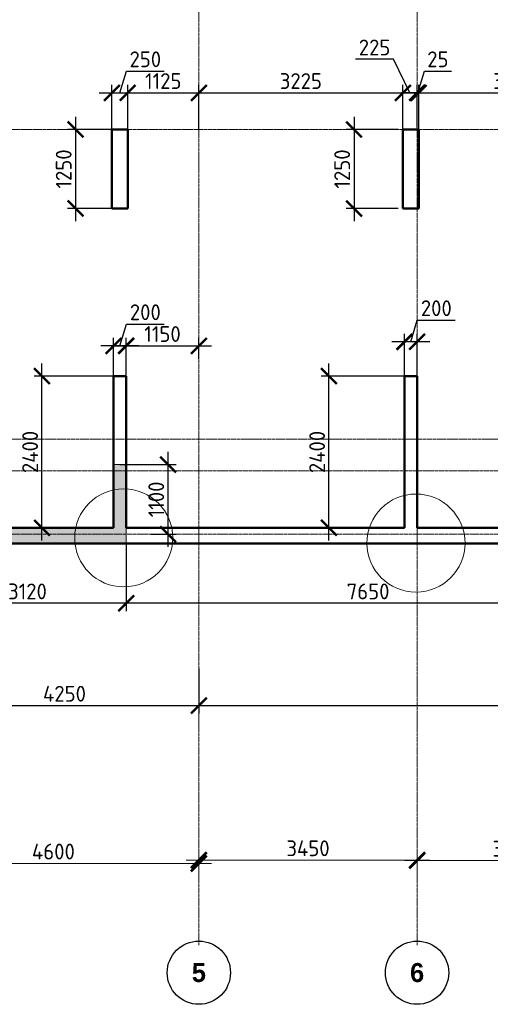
# Model space of a CAD drawing. Header units: millimetres. Extents: x 376598 to 1249954, y -318491 to -22134.
# Tile 27 of 256: x 461669 to 469109, y -145543 to -129974. Entities that reach past the tile are written whole.
import ezdxf

# ---------------------------------------------------------------- set-up
doc = ezdxf.new("R2010")
doc.units = ezdxf.units.MM
doc.linetypes.add('______5', pattern=[1100, 800, -100, 100, -100])
doc.linetypes.add('осевая', pattern=[50.8, 31.75, -6.35, 6.35, -6.35])
for name, color, linetype, lineweight in [('Конструкции 0.5', 5, 'Continuous', 50), ('Надписи', 200, 'Continuous', 18), ('Оси', 40, '______5', 18), ('РАЗМЕРЫ', 1, 'Continuous', 9)]:
    doc.layers.add(name, color=color, linetype=linetype, lineweight=lineweight)
doc.styles.add('Century Gothic', font='GOTHIC.TTF')
doc.styles.add('GOST-2.304_Type-B', font='GOST_Common.ttf')
doc.dimstyles.new('СПДС', dxfattribs={"dimscale": 100, "dimtxt": 2.5, "dimasz": 2.5, "dimexe": 1.25, "dimexo": 0, "dimtad": 1, "dimdec": 0, "dimtxsty": 'GOST-2.304_Type-B', "dimblk": 'ARCHTICK', "dimcen": 2.5, "dimdle": 2, "dimadec": 0, "dimazin": 2, "dimtfac": 0.75, "dimtdec": 0, "dimtmove": 1, "dimatfit": 3, "dimfxl": 1, "dimtolj": 1, "dimarcsym": 1})

# ---------------------------------------------------------------- blocks, each defined once
blk = doc.blocks.new('NSY101')
at = {"color": 0, "linetype": 'ByBlock', "lineweight": -2}
blk.add_circle((0, 0), 50, dxfattribs=at)
blk = doc.blocks.new('_ArchTick')
at = {"color": 0, "linetype": 'ByBlock', "const_width": 0.15}
blk.add_lwpolyline([(-0.5, -0.5), (0.5, 0.5)], dxfattribs=at)
blk = doc.blocks.new('*D1383')
at = {"layer": 'DEFPOINTS', "color": 0, "lineweight": 0, "transparency": 16777216}
for p in [(483205, -133602), (487805, -133602), (487805, -133678)]:
    blk.add_point(p, dxfattribs=at)
at = {"layer": 'РАЗМЕРЫ', "color": 0, "lineweight": -2, "transparency": 16777216}
for p, q in [((487805, -133678), (487805, -133477)), ((483005, -133602), (488005, -133602)), ((483205, -133602), (483205, -133727))]:
    blk.add_line(p, q, dxfattribs=at)
at = {"layer": 'РАЗМЕРЫ', "color": 0, "lineweight": -2, "transparency": 16777216, "xscale": 250, "yscale": 250, "zscale": 250, "rotation": 180}
blk.add_blockref('_ArchTick', (483205, -133602), dxfattribs=at)
at = {"layer": 'РАЗМЕРЫ', "color": 0, "lineweight": -2, "transparency": 16777216, "xscale": 250, "yscale": 250, "zscale": 250}
blk.add_blockref('_ArchTick', (487805, -133602), dxfattribs=at)
at = {"layer": 'РАЗМЕРЫ', "color": 0, "transparency": 16777216, "insert": (485505, -133414), "char_height": 250, "attachment_point": 5, "style": 'GOST-2.304_Type-B'}
blk.add_mtext('\\A1;4600', dxfattribs=at)
blk = doc.blocks.new('*D1384')
at = {"layer": 'DEFPOINTS', "color": 0, "lineweight": 0, "transparency": 16777216}
for p in [(491255, -133549), (487805, -133678), (491255, -133859)]:
    blk.add_point(p, dxfattribs=at)
at = {"layer": 'РАЗМЕРЫ', "color": 0, "lineweight": -2, "transparency": 16777216}
for p, q in [((487805, -133678), (487805, -133424)), ((491255, -133859), (491255, -133424)), ((487605, -133549), (491455, -133549))]:
    blk.add_line(p, q, dxfattribs=at)
at = {"layer": 'РАЗМЕРЫ', "color": 0, "lineweight": -2, "transparency": 16777216, "xscale": 250, "yscale": 250, "zscale": 250, "rotation": 180}
blk.add_blockref('_ArchTick', (487805, -133549), dxfattribs=at)
at = {"layer": 'РАЗМЕРЫ', "color": 0, "lineweight": -2, "transparency": 16777216, "xscale": 250, "yscale": 250, "zscale": 250}
blk.add_blockref('_ArchTick', (491255, -133549), dxfattribs=at)
at = {"layer": 'РАЗМЕРЫ', "color": 0, "transparency": 16777216, "insert": (489530, -133362), "char_height": 250, "attachment_point": 5, "style": 'GOST-2.304_Type-B'}
blk.add_mtext('\\A1;3450', dxfattribs=at)
blk = doc.blocks.new('*D1385')
at = {"layer": 'DEFPOINTS', "color": 0, "lineweight": 0, "transparency": 16777216}
for p in [(494305, -133557), (491255, -133859), (494305, -133774)]:
    blk.add_point(p, dxfattribs=at)
at = {"layer": 'РАЗМЕРЫ', "color": 0, "lineweight": -2, "transparency": 16777216}
for p, q in [((491055, -133557), (494505, -133557)), ((491255, -133859), (491255, -133432)), ((494305, -133774), (494305, -133432))]:
    blk.add_line(p, q, dxfattribs=at)
at = {"layer": 'РАЗМЕРЫ', "color": 0, "lineweight": -2, "transparency": 16777216, "xscale": 250, "yscale": 250, "zscale": 250, "rotation": 180}
blk.add_blockref('_ArchTick', (491255, -133557), dxfattribs=at)
at = {"layer": 'РАЗМЕРЫ', "color": 0, "lineweight": -2, "transparency": 16777216, "xscale": 250, "yscale": 250, "zscale": 250}
blk.add_blockref('_ArchTick', (494305, -133557), dxfattribs=at)
at = {"layer": 'РАЗМЕРЫ', "color": 0, "transparency": 16777216, "insert": (492780, -133369), "char_height": 250, "attachment_point": 5, "style": 'GOST-2.304_Type-B'}
blk.add_mtext('\\A1;3050', dxfattribs=at)
blk = doc.blocks.new('*D189')
at = {"layer": 'DEFPOINTS', "color": 0, "lineweight": 0, "transparency": 16777216}
for p in [(463252, -131709), (462552, -132959), (463252, -132959)]:
    blk.add_point(p, dxfattribs=at)
at = {"layer": 'РАЗМЕРЫ', "color": 0, "lineweight": -2, "transparency": 16777216}
for p, q in [((462552, -131509), (462552, -133159)), ((463252, -131709), (462427, -131709)), ((463252, -132959), (462427, -132959))]:
    blk.add_line(p, q, dxfattribs=at)
at = {"layer": 'РАЗМЕРЫ', "color": 0, "lineweight": -2, "transparency": 16777216, "xscale": 250, "yscale": 250, "zscale": 250}
for p, rotation in [((462552, -131709), 90), ((462552, -132959), 270)]:
    blk.add_blockref('_ArchTick', p, dxfattribs=dict(at, rotation=rotation))
at = {"layer": 'РАЗМЕРЫ', "color": 0, "lineweight": 0, "transparency": 16777216, "insert": (462365, -132334), "char_height": 250, "attachment_point": 5, "rotation": 90, "style": 'GOST-2.304_Type-B'}
blk.add_mtext('\\A1;1250', dxfattribs=at)
blk = doc.blocks.new('*D190')
at = {"layer": 'DEFPOINTS', "color": 0, "lineweight": 0, "transparency": 16777216}
for p in [(463377, -131131), (463127, -132015), (463377, -132015)]:
    blk.add_point(p, dxfattribs=at)
at = {"layer": 'РАЗМЕРЫ', "color": 0, "lineweight": -2, "transparency": 16777216}
for p, q in [((463252, -131131), (463355, -130788)), ((463355, -130788), (463955, -130788)), ((463127, -132015), (463127, -131006)), ((463377, -132015), (463377, -131006)), ((462927, -131131), (463577, -131131))]:
    blk.add_line(p, q, dxfattribs=at)
at = {"layer": 'РАЗМЕРЫ', "color": 0, "lineweight": -2, "transparency": 16777216, "xscale": 250, "yscale": 250, "zscale": 250, "rotation": 180}
blk.add_blockref('_ArchTick', (463127, -131131), dxfattribs=at)
at = {"layer": 'РАЗМЕРЫ', "color": 0, "lineweight": -2, "transparency": 16777216, "xscale": 250, "yscale": 250, "zscale": 250}
blk.add_blockref('_ArchTick', (463377, -131131), dxfattribs=at)
at = {"layer": 'РАЗМЕРЫ', "color": 0, "lineweight": 0, "transparency": 16777216, "insert": (463655, -130600), "char_height": 250, "attachment_point": 5, "style": 'GOST-2.304_Type-B'}
blk.add_mtext('\\A1;250', dxfattribs=at)
blk = doc.blocks.new('*D191')
at = {"layer": 'DEFPOINTS', "color": 0, "lineweight": 0, "transparency": 16777216}
for p in [(464502, -131131), (463377, -131709), (464502, -131709)]:
    blk.add_point(p, dxfattribs=at)
at = {"layer": 'РАЗМЕРЫ', "color": 0, "lineweight": -2, "transparency": 16777216}
for p, q in [((463377, -131709), (463377, -131006)), ((464502, -131709), (464502, -131006)), ((463177, -131131), (464702, -131131))]:
    blk.add_line(p, q, dxfattribs=at)
at = {"layer": 'РАЗМЕРЫ', "color": 0, "lineweight": -2, "transparency": 16777216, "xscale": 250, "yscale": 250, "zscale": 250, "rotation": 180}
blk.add_blockref('_ArchTick', (463377, -131131), dxfattribs=at)
at = {"layer": 'РАЗМЕРЫ', "color": 0, "lineweight": -2, "transparency": 16777216, "xscale": 250, "yscale": 250, "zscale": 250}
blk.add_blockref('_ArchTick', (464502, -131131), dxfattribs=at)
at = {"layer": 'РАЗМЕРЫ', "color": 0, "lineweight": 0, "transparency": 16777216, "insert": (463939, -130944), "char_height": 250, "attachment_point": 5, "style": 'GOST-2.304_Type-B'}
blk.add_mtext('\\A1;1125', dxfattribs=at)
blk = doc.blocks.new('*D192')
at = {"layer": 'DEFPOINTS', "color": 0, "lineweight": 0, "transparency": 16777216}
for p in [(467727, -131131), (464502, -131709), (467727, -131709)]:
    blk.add_point(p, dxfattribs=at)
at = {"layer": 'РАЗМЕРЫ', "color": 0, "lineweight": -2, "transparency": 16777216}
for p, q in [((464502, -131709), (464502, -131006)), ((467727, -131709), (467727, -131006)), ((464302, -131131), (467927, -131131))]:
    blk.add_line(p, q, dxfattribs=at)
at = {"layer": 'РАЗМЕРЫ', "color": 0, "lineweight": -2, "transparency": 16777216, "xscale": 250, "yscale": 250, "zscale": 250, "rotation": 180}
blk.add_blockref('_ArchTick', (464502, -131131), dxfattribs=at)
at = {"layer": 'РАЗМЕРЫ', "color": 0, "lineweight": -2, "transparency": 16777216, "xscale": 250, "yscale": 250, "zscale": 250}
blk.add_blockref('_ArchTick', (467727, -131131), dxfattribs=at)
at = {"layer": 'РАЗМЕРЫ', "color": 0, "lineweight": 0, "transparency": 16777216, "insert": (466114, -130944), "char_height": 250, "attachment_point": 5, "style": 'GOST-2.304_Type-B'}
blk.add_mtext('\\A1;3225', dxfattribs=at)
blk = doc.blocks.new('*D193')
at = {"layer": 'DEFPOINTS', "color": 0, "lineweight": 0, "transparency": 16777216}
for p in [(467952, -131131), (467727, -131709), (467952, -131676)]:
    blk.add_point(p, dxfattribs=at)
at = {"layer": 'РАЗМЕРЫ', "color": 0, "lineweight": -2, "transparency": 16777216}
for p, q in [((467579, -130600), (466979, -130600)), ((467839, -131131), (467579, -130600)), ((467727, -131709), (467727, -131006)), ((467952, -131676), (467952, -131006)), ((467527, -131131), (468152, -131131))]:
    blk.add_line(p, q, dxfattribs=at)
at = {"layer": 'РАЗМЕРЫ', "color": 0, "lineweight": -2, "transparency": 16777216, "xscale": 250, "yscale": 250, "zscale": 250, "rotation": 180}
blk.add_blockref('_ArchTick', (467727, -131131), dxfattribs=at)
at = {"layer": 'РАЗМЕРЫ', "color": 0, "lineweight": -2, "transparency": 16777216, "xscale": 250, "yscale": 250, "zscale": 250}
blk.add_blockref('_ArchTick', (467952, -131131), dxfattribs=at)
at = {"layer": 'РАЗМЕРЫ', "color": 0, "lineweight": 0, "transparency": 16777216, "insert": (467279, -130413), "char_height": 250, "attachment_point": 5, "style": 'GOST-2.304_Type-B'}
blk.add_mtext('\\A1;225', dxfattribs=at)
blk = doc.blocks.new('*D194')
at = {"layer": 'DEFPOINTS', "color": 0, "lineweight": 0, "transparency": 16777216}
for p in [(467977, -131131), (467952, -131676), (467977, -131709)]:
    blk.add_point(p, dxfattribs=at)
at = {"layer": 'РАЗМЕРЫ', "color": 0, "lineweight": -2, "transparency": 16777216}
for p, q in [((467964, -131131), (468068, -130788)), ((468068, -130788), (468493, -130788)), ((467952, -131676), (467952, -131006)), ((467977, -131709), (467977, -131006)), ((467952, -131131), (467702, -131131)), ((467952, -131131), (467977, -131131)), ((467952, -131131), (467977, -131131)), ((467977, -131131), (468227, -131131))]:
    blk.add_line(p, q, dxfattribs=at)
at = {"layer": 'РАЗМЕРЫ', "color": 0, "lineweight": -2, "transparency": 16777216, "xscale": 250, "yscale": 250, "zscale": 250}
blk.add_blockref('_ArchTick', (467952, -131131), dxfattribs=at)
at = {"layer": 'РАЗМЕРЫ', "color": 0, "lineweight": -2, "transparency": 16777216, "xscale": 250, "yscale": 250, "zscale": 250, "rotation": 180}
blk.add_blockref('_ArchTick', (467977, -131131), dxfattribs=at)
at = {"layer": 'РАЗМЕРЫ', "color": 0, "lineweight": 0, "transparency": 16777216, "insert": (468280, -130600), "char_height": 250, "attachment_point": 5, "style": 'GOST-2.304_Type-B'}
blk.add_mtext('\\A1;25', dxfattribs=at)
blk = doc.blocks.new('*D195')
at = {"layer": 'DEFPOINTS', "color": 0, "lineweight": 0, "transparency": 16777216}
for p in [(471002, -131131), (467977, -131709), (471002, -131709)]:
    blk.add_point(p, dxfattribs=at)
at = {"layer": 'РАЗМЕРЫ', "color": 0, "lineweight": -2, "transparency": 16777216}
for p, q in [((467977, -131709), (467977, -131006)), ((471002, -131709), (471002, -131006)), ((467777, -131131), (471202, -131131))]:
    blk.add_line(p, q, dxfattribs=at)
at = {"layer": 'РАЗМЕРЫ', "color": 0, "lineweight": -2, "transparency": 16777216, "xscale": 250, "yscale": 250, "zscale": 250, "rotation": 180}
blk.add_blockref('_ArchTick', (467977, -131131), dxfattribs=at)
at = {"layer": 'РАЗМЕРЫ', "color": 0, "lineweight": -2, "transparency": 16777216, "xscale": 250, "yscale": 250, "zscale": 250}
blk.add_blockref('_ArchTick', (471002, -131131), dxfattribs=at)
at = {"layer": 'РАЗМЕРЫ', "color": 0, "lineweight": 0, "transparency": 16777216, "insert": (469489, -130944), "char_height": 250, "attachment_point": 5, "style": 'GOST-2.304_Type-B'}
blk.add_mtext('\\A1;3025', dxfattribs=at)
blk = doc.blocks.new('*D212')
at = {"layer": 'DEFPOINTS', "color": 0, "lineweight": 0, "transparency": 16777216}
for p in [(467654, -131709), (466955, -132959), (467654, -132959)]:
    blk.add_point(p, dxfattribs=at)
at = {"layer": 'РАЗМЕРЫ', "color": 0, "lineweight": -2, "transparency": 16777216}
for p, q in [((466955, -131509), (466955, -133159)), ((467654, -131709), (466830, -131709)), ((467654, -132959), (466830, -132959))]:
    blk.add_line(p, q, dxfattribs=at)
at = {"layer": 'РАЗМЕРЫ', "color": 0, "lineweight": -2, "transparency": 16777216, "xscale": 250, "yscale": 250, "zscale": 250}
for p, rotation in [((466955, -131709), 90), ((466955, -132959), 270)]:
    blk.add_blockref('_ArchTick', p, dxfattribs=dict(at, rotation=rotation))
at = {"layer": 'РАЗМЕРЫ', "color": 0, "lineweight": 0, "transparency": 16777216, "insert": (466767, -132334), "char_height": 250, "attachment_point": 5, "rotation": 90, "style": 'GOST-2.304_Type-B'}
blk.add_mtext('\\A1;1250', dxfattribs=at)
blk = doc.blocks.new('*D323')
at = {"layer": 'DEFPOINTS', "color": 0, "lineweight": 0, "transparency": 16777216}
for p in [(466558, -135609), (467832, -135609), (467180, -138009)]:
    blk.add_point(p, dxfattribs=at)
at = {"layer": 'РАЗМЕРЫ', "color": 0, "lineweight": -2, "transparency": 16777216}
for p, q in [((466558, -138209), (466558, -135409)), ((467832, -135609), (466433, -135609)), ((467180, -138009), (466433, -138009))]:
    blk.add_line(p, q, dxfattribs=at)
at = {"layer": 'РАЗМЕРЫ', "color": 0, "lineweight": -2, "transparency": 16777216, "xscale": 250, "yscale": 250, "zscale": 250}
for p, rotation in [((466558, -135609), 90), ((466558, -138009), 270)]:
    blk.add_blockref('_ArchTick', p, dxfattribs=dict(at, rotation=rotation))
at = {"layer": 'РАЗМЕРЫ', "color": 0, "lineweight": 0, "transparency": 16777216, "insert": (466371, -136809), "char_height": 250, "attachment_point": 5, "rotation": 90, "style": 'GOST-2.304_Type-B'}
blk.add_mtext('\\A1;2400', dxfattribs=at)
blk = doc.blocks.new('*D324')
at = {"layer": 'DEFPOINTS', "color": 0, "lineweight": 0, "transparency": 16777216}
for p in [(462021, -135609), (463252, -135609), (462777, -138009)]:
    blk.add_point(p, dxfattribs=at)
at = {"layer": 'РАЗМЕРЫ', "color": 0, "lineweight": -2, "transparency": 16777216}
for p, q in [((462021, -138209), (462021, -135409)), ((463252, -135609), (461896, -135609)), ((462777, -138009), (461896, -138009))]:
    blk.add_line(p, q, dxfattribs=at)
at = {"layer": 'РАЗМЕРЫ', "color": 0, "lineweight": -2, "transparency": 16777216, "xscale": 250, "yscale": 250, "zscale": 250}
for p, rotation in [((462021, -135609), 90), ((462021, -138009), 270)]:
    blk.add_blockref('_ArchTick', p, dxfattribs=dict(at, rotation=rotation))
at = {"layer": 'РАЗМЕРЫ', "color": 0, "lineweight": 0, "transparency": 16777216, "insert": (461834, -136809), "char_height": 250, "attachment_point": 5, "rotation": 90, "style": 'GOST-2.304_Type-B'}
blk.add_mtext('\\A1;2400', dxfattribs=at)
blk = doc.blocks.new('*D334')
at = {"layer": 'DEFPOINTS', "color": 0, "lineweight": 0, "transparency": 16777216}
for p in [(460252, -139989), (464502, -140235), (464502, -140819)]:
    blk.add_point(p, dxfattribs=at)
at = {"layer": 'РАЗМЕРЫ', "color": 0, "lineweight": -2, "transparency": 16777216}
for p, q in [((460252, -139989), (460252, -140944)), ((464502, -140235), (464502, -140944)), ((460052, -140819), (464702, -140819))]:
    blk.add_line(p, q, dxfattribs=at)
at = {"layer": 'РАЗМЕРЫ', "color": 0, "lineweight": -2, "transparency": 16777216, "xscale": 250, "yscale": 250, "zscale": 250, "rotation": 180}
blk.add_blockref('_ArchTick', (460252, -140819), dxfattribs=at)
at = {"layer": 'РАЗМЕРЫ', "color": 0, "lineweight": -2, "transparency": 16777216, "xscale": 250, "yscale": 250, "zscale": 250}
blk.add_blockref('_ArchTick', (464502, -140819), dxfattribs=at)
at = {"layer": 'РАЗМЕРЫ', "color": 0, "lineweight": 0, "transparency": 16777216, "insert": (462377, -140632), "char_height": 250, "attachment_point": 5, "style": 'GOST-2.304_Type-B'}
blk.add_mtext('\\A1;4250', dxfattribs=at)
blk = doc.blocks.new('*D335')
at = {"layer": 'DEFPOINTS', "color": 0, "lineweight": 0, "transparency": 16777216}
for p in [(491752, -139935), (464502, -140235), (491752, -140819)]:
    blk.add_point(p, dxfattribs=at)
at = {"layer": 'РАЗМЕРЫ', "color": 0, "lineweight": -2, "transparency": 16777216}
for p, q in [((491752, -139935), (491752, -140944)), ((464502, -140235), (464502, -140944)), ((464302, -140819), (491952, -140819))]:
    blk.add_line(p, q, dxfattribs=at)
at = {"layer": 'РАЗМЕРЫ', "color": 0, "lineweight": -2, "transparency": 16777216, "xscale": 250, "yscale": 250, "zscale": 250, "rotation": 180}
blk.add_blockref('_ArchTick', (464502, -140819), dxfattribs=at)
at = {"layer": 'РАЗМЕРЫ', "color": 0, "lineweight": -2, "transparency": 16777216, "xscale": 250, "yscale": 250, "zscale": 250}
blk.add_blockref('_ArchTick', (491752, -140819), dxfattribs=at)
at = {"layer": 'РАЗМЕРЫ', "color": 0, "lineweight": 0, "transparency": 16777216, "insert": (478127, -140632), "char_height": 250, "attachment_point": 5, "style": 'GOST-2.304_Type-B'}
blk.add_mtext('\\A1;27250', dxfattribs=at)
blk = doc.blocks.new('*D342')
at = {"layer": 'DEFPOINTS', "color": 0, "lineweight": 0, "transparency": 16777216}
for p in [(467752, -135068), (467752, -136005), (467952, -136005)]:
    blk.add_point(p, dxfattribs=at)
at = {"layer": 'РАЗМЕРЫ', "color": 0, "lineweight": -2, "transparency": 16777216}
for p, q in [((467852, -135068), (467955, -134724)), ((467955, -134724), (468555, -134724)), ((467752, -136005), (467752, -134943)), ((467952, -136005), (467952, -134943)), ((468152, -135068), (467552, -135068))]:
    blk.add_line(p, q, dxfattribs=at)
at = {"layer": 'РАЗМЕРЫ', "color": 0, "lineweight": -2, "transparency": 16777216, "xscale": 250, "yscale": 250, "zscale": 250, "rotation": 180}
blk.add_blockref('_ArchTick', (467752, -135068), dxfattribs=at)
at = {"layer": 'РАЗМЕРЫ', "color": 0, "lineweight": -2, "transparency": 16777216, "xscale": 250, "yscale": 250, "zscale": 250}
blk.add_blockref('_ArchTick', (467952, -135068), dxfattribs=at)
at = {"layer": 'РАЗМЕРЫ', "color": 0, "lineweight": 0, "transparency": 16777216, "insert": (468255, -134536), "char_height": 250, "attachment_point": 5, "style": 'GOST-2.304_Type-B'}
blk.add_mtext('\\A1;200', dxfattribs=at)
blk = doc.blocks.new('*D343')
at = {"layer": 'DEFPOINTS', "color": 0, "lineweight": 0, "transparency": 16777216}
for p in [(463152, -135131), (463152, -135958), (463352, -135958)]:
    blk.add_point(p, dxfattribs=at)
at = {"layer": 'РАЗМЕРЫ', "color": 0, "lineweight": -2, "transparency": 16777216}
for p, q in [((463252, -135131), (463355, -134788)), ((463355, -134788), (463955, -134788)), ((463552, -135131), (462952, -135131)), ((463152, -135958), (463152, -135006)), ((463352, -135958), (463352, -135006))]:
    blk.add_line(p, q, dxfattribs=at)
at = {"layer": 'РАЗМЕРЫ', "color": 0, "lineweight": -2, "transparency": 16777216, "xscale": 250, "yscale": 250, "zscale": 250, "rotation": 180}
blk.add_blockref('_ArchTick', (463152, -135131), dxfattribs=at)
at = {"layer": 'РАЗМЕРЫ', "color": 0, "lineweight": -2, "transparency": 16777216, "xscale": 250, "yscale": 250, "zscale": 250}
blk.add_blockref('_ArchTick', (463352, -135131), dxfattribs=at)
at = {"layer": 'РАЗМЕРЫ', "color": 0, "lineweight": 0, "transparency": 16777216, "insert": (463655, -134600), "char_height": 250, "attachment_point": 5, "style": 'GOST-2.304_Type-B'}
blk.add_mtext('\\A1;200', dxfattribs=at)
blk = doc.blocks.new('*D344')
at = {"layer": 'DEFPOINTS', "color": 0, "lineweight": 0, "transparency": 16777216}
for p in [(464502, -135131), (464502, -135346), (463352, -135482)]:
    blk.add_point(p, dxfattribs=at)
at = {"layer": 'РАЗМЕРЫ', "color": 0, "lineweight": -2, "transparency": 16777216}
for p, q in [((463152, -135131), (464702, -135131)), ((463352, -135482), (463352, -135006)), ((464502, -135346), (464502, -135006))]:
    blk.add_line(p, q, dxfattribs=at)
at = {"layer": 'РАЗМЕРЫ', "color": 0, "lineweight": -2, "transparency": 16777216, "xscale": 250, "yscale": 250, "zscale": 250, "rotation": 180}
blk.add_blockref('_ArchTick', (463352, -135131), dxfattribs=at)
at = {"layer": 'РАЗМЕРЫ', "color": 0, "lineweight": -2, "transparency": 16777216, "xscale": 250, "yscale": 250, "zscale": 250}
blk.add_blockref('_ArchTick', (464502, -135131), dxfattribs=at)
at = {"layer": 'РАЗМЕРЫ', "color": 0, "lineweight": 0, "transparency": 16777216, "insert": (463927, -134944), "char_height": 250, "attachment_point": 5, "style": 'GOST-2.304_Type-B'}
blk.add_mtext('\\A1;1150', dxfattribs=at)
blk = doc.blocks.new('*D719')
at = {"layer": 'DEFPOINTS', "color": 0, "lineweight": 0, "transparency": 16777216}
for p in [(463352, -138259), (471002, -138810), (463352, -139201)]:
    blk.add_point(p, dxfattribs=at)
at = {"layer": 'РАЗМЕРЫ', "color": 0, "lineweight": -2, "transparency": 16777216}
for p, q in [((463352, -138259), (463352, -139326)), ((471002, -138810), (471002, -139326)), ((471202, -139201), (463152, -139201))]:
    blk.add_line(p, q, dxfattribs=at)
at = {"layer": 'РАЗМЕРЫ', "color": 0, "lineweight": -2, "transparency": 16777216, "xscale": 250, "yscale": 250, "zscale": 250, "rotation": 180}
blk.add_blockref('_ArchTick', (463352, -139201), dxfattribs=at)
at = {"layer": 'РАЗМЕРЫ', "color": 0, "lineweight": -2, "transparency": 16777216, "xscale": 250, "yscale": 250, "zscale": 250}
blk.add_blockref('_ArchTick', (471002, -139201), dxfattribs=at)
at = {"layer": 'РАЗМЕРЫ', "color": 0, "lineweight": 0, "transparency": 16777216, "insert": (467177, -139014), "char_height": 250, "attachment_point": 5, "style": 'GOST-2.304_Type-B'}
blk.add_mtext('\\A1;7650', dxfattribs=at)
blk = doc.blocks.new('*D720')
at = {"layer": 'DEFPOINTS', "color": 0, "lineweight": 0, "transparency": 16777216}
for p in [(460232, -138259), (463352, -138259), (460232, -139201)]:
    blk.add_point(p, dxfattribs=at)
at = {"layer": 'РАЗМЕРЫ', "color": 0, "lineweight": -2, "transparency": 16777216}
for p, q in [((460232, -138259), (460232, -139326)), ((463352, -138259), (463352, -139326)), ((463552, -139201), (460032, -139201))]:
    blk.add_line(p, q, dxfattribs=at)
at = {"layer": 'РАЗМЕРЫ', "color": 0, "lineweight": -2, "transparency": 16777216, "xscale": 250, "yscale": 250, "zscale": 250, "rotation": 180}
blk.add_blockref('_ArchTick', (460232, -139201), dxfattribs=at)
at = {"layer": 'РАЗМЕРЫ', "color": 0, "lineweight": -2, "transparency": 16777216, "xscale": 250, "yscale": 250, "zscale": 250}
blk.add_blockref('_ArchTick', (463352, -139201), dxfattribs=at)
at = {"layer": 'РАЗМЕРЫ', "color": 0, "lineweight": 0, "transparency": 16777216, "insert": (461792, -139014), "char_height": 250, "attachment_point": 5, "style": 'GOST-2.304_Type-B'}
blk.add_mtext('\\A1;3120', dxfattribs=at)
blk = doc.blocks.new('*D732')
at = {"layer": 'DEFPOINTS', "color": 0, "lineweight": 0, "transparency": 16777216}
for p in [(463252, -137008), (464016, -137008), (463743, -138109)]:
    blk.add_point(p, dxfattribs=at)
at = {"layer": 'РАЗМЕРЫ', "color": 0, "lineweight": -2, "transparency": 16777216}
for p, q in [((464016, -138309), (464016, -136808)), ((463252, -137008), (464141, -137008)), ((463743, -138109), (464141, -138109))]:
    blk.add_line(p, q, dxfattribs=at)
at = {"layer": 'РАЗМЕРЫ', "color": 0, "lineweight": -2, "transparency": 16777216, "xscale": 250, "yscale": 250, "zscale": 250}
for p, rotation in [((464016, -137008), 90), ((464016, -138109), 270)]:
    blk.add_blockref('_ArchTick', p, dxfattribs=dict(at, rotation=rotation))
at = {"layer": 'РАЗМЕРЫ', "color": 0, "lineweight": 0, "transparency": 16777216, "insert": (463828, -137559), "char_height": 250, "attachment_point": 5, "rotation": 90, "style": 'GOST-2.304_Type-B'}
blk.add_mtext('\\A1;1100', dxfattribs=at)
blk = doc.blocks.new('оси 2.2-2.3')
at = {"layer": 'Оси', "color": 16, "linetype": 'осевая', "lineweight": 0, "transparency": 33554687}
for p, q in [((487804.9, -104267.9), (487804.9, -134893.5)), ((491254.9, -104267.9), (491254.9, -134893.5)), ((468076.3, -121995.4), (524372.9, -121995.4)), ((468653.8, -126895.4), (523707.4, -126895.4)), ((468076.3, -127395.4), (524372.9, -127395.4)), ((468076.3, -128395.4), (524372.9, -128395.4))]:
    blk.add_line(p, q, dxfattribs=at)
at = {"layer": 'Оси', "color": 16, "linetype": 'Continuous', "lineweight": 25, "transparency": 33554687, "xscale": 9.999999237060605, "yscale": 9.999999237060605, "zscale": 9.999999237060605}
for p in [(487804.4, -135329.4), (491254.4, -135329.4)]:
    blk.add_blockref('NSY101', p, dxfattribs=at)
at = {"layer": 'Оси', "color": 16, "linetype": 'Continuous', "lineweight": 25, "transparency": 33554687, "char_height": 300, "width": 385, "attachment_point": 5, "style": 'Century Gothic'}
for s, insert in [('\\A1;{\\fCentury Gothic|i0|b1;\\H300.000000;\\W1.000000;\\C16;5}\\P', (487804.4, -135329.4)), ('\\A1;{\\fCentury Gothic|i0|b1;\\H300.000000;\\W1.000000;\\C16;6}\\P', (491254.4, -135329.4))]:
    blk.add_mtext(s, dxfattribs=dict(at, insert=insert))
at = {"layer": 'РАЗМЕРЫ', "color": 1}
for base, p1, p2, picture, middle in [((487804.9, -133601.8), (483204.9, -133601.8), (487804.9, -133678.2), '*D1383', (485504.9, -133414.3)), ((491254.9, -133549.1), (487804.9, -133678.2), (491254.9, -133859), '*D1384', (489529.9, -133361.6)), ((494304.9, -133556.8), (491254.9, -133859), (494304.9, -133773.7), '*D1385', (492779.9, -133369.3))]:
    dim = blk.add_linear_dim(base=base, p1=p1, p2=p2, dimstyle='СПДС', dxfattribs=at)
    dim.commit()
    dim.dimension.update_dxf_attribs({"geometry": picture, "text_midpoint": middle})

msp = doc.modelspace()

# ---------------------------------------------------------------- hatches: boundary and pattern name
at = {"layer": 'РАЗМЕРЫ', "transparency": 33554648}
h = msp.add_hatch(dxfattribs=at)
h.set_pattern_fill('ANGLE', color=1)
h.set_pattern_definition([(0, (3723.99, 44284.891), (0, 6.985), [5.08, -1.905]), (90, (3723.99, 44284.891), (-6.985, 4e-16), [5.08, -1.905])])
edge = h.paths.add_edge_path()
edge.add_line((460232.1, -138264.3), (463352, -138264.3))
edge.add_line((463352, -138264.3), (463352, -137014.3))
edge.add_line((463352, -137014.3), (463152, -137014.3))
edge.add_line((463152, -137014.3), (463152, -138008.7))
edge.add_line((463152, -138008.7), (460232.1, -138008.7))
edge.add_line((460232.1, -138008.7), (460232.1, -138258.7))
edge.add_line((460232.1, -138258.7), (463352, -138258.7))

# ---------------------------------------------------------------- linework, layer by layer
at = {"layer": 'Конструкции 0.5'}
for p, q in [((463376.8, -131708.7, 3100), (463126.8, -131708.7, 3100)), ((463126.8, -131708.7, 3100), (463126.8, -132958.7, 3100)), ((463376.8, -132958.7, 3100), (463376.8, -131708.7, 3100)), ((467832, -131708.7, 3100), (467726.8, -131708.7, 3100)), ((467726.8, -131708.7, 3100), (467726.8, -132958.7, 3100)), ((467952, -131708.7, 3100), (467832, -131708.7, 3100)), ((467832, -131708.7, 3100), (467832, -131708.7, 3100)), ((467976.8, -131708.7, 3100), (467952, -131708.7, 3100)), ((467976.8, -131828.7, 3100), (467976.8, -131708.7, 3100)), ((467976.8, -132958.7, 3100), (467976.8, -131828.7, 3100)), ((463126.8, -132958.7, 3100), (463376.8, -132958.7, 3100)), ((467726.8, -132958.7, 3100), (467952, -132958.7, 3100)), ((467952, -132958.7, 3100), (467976.8, -132958.7, 3100))]:
    msp.add_line(p, q, dxfattribs=at)
at = {"layer": 'Конструкции 0.5', "color": 3}
for p, q in [((463352, -135608.7, 3100), (463152, -135608.7, 3100)), ((463152, -135608.7, 3100), (463152, -138008.7, 3100)), ((463352, -138008.7, 3100), (463352, -135608.7, 3100)), ((467832, -135608.7, 3100), (467752, -135608.7, 3100)), ((467752, -135608.7, 3100), (467752, -138008.7, 3100)), ((467952, -135608.7, 3100), (467832, -135608.7, 3100)), ((467952, -135728.7, 3100), (467952, -135608.7, 3100)), ((467952, -138008.7, 3100), (467952, -135728.7, 3100)), ((463152, -138008.7, 3100), (455252, -138008.7, 3100)), ((467752, -138008.7, 3100), (463352, -138008.7, 3100)), ((469352, -138008.7, 3100), (467952, -138008.7, 3100)), ((460752, -138258.7, 3100), (470252, -138258.7, 3100))]:
    msp.add_line(p, q, dxfattribs=at)
at = {"layer": 'Надписи', "color": 0}
for centre in [(463313.9, -138167.1, 3100), (467934.2, -138250.1, 3100)]:
    msp.add_circle(centre, 775.3, dxfattribs=at)
at = {"layer": 'РАЗМЕРЫ', "color": 4, "elevation": 3100}
msp.add_lwpolyline([(460232.1, -138264.3), (463352, -138264.3), (463352, -137008.3), (463152, -137008.3), (463152, -138008.7), (460232.1, -138008.7), (460232.1, -138258.7), (463352, -138258.7)], dxfattribs=at)

# ---------------------------------------------------------------- block references
at = {"layer": 'РАЗМЕРЫ', "color": 1}
msp.add_blockref('оси 2.2-2.3', (-23302.9, -9713.4, 3100), dxfattribs=at)

# ---------------------------------------------------------------- dimensions: what is measured, and where the dimension line sits
at = {"layer": 'РАЗМЕРЫ', "color": 1, "lineweight": 0}
dim = msp.add_linear_dim(base=(467952.1, -131131.4, 3100), p1=(467726.8, -131708.7, 3100), p2=(467952.1, -131676.1, 3100), dimstyle='СПДС', dxfattribs=at)
dim.commit()
dim.dimension.update_dxf_attribs({"geometry": '*D193', "text_midpoint": (467516.9, -130600.2, 3100), "dimtype": 160})
for base, p1, p2, picture, middle in [((463376.8, -131131.4, 3100), (463126.8, -132014.9, 3100), (463376.8, -132014.9, 3100), '*D190', (463417.4, -130600.2, 3100)), ((467976.8, -131131.4, 3100), (467952.1, -131676.1, 3100), (467976.8, -131708.7, 3100), '*D194', (468130.1, -130600.2, 3100)), ((464502.1, -131131.4, 3100), (463376.8, -131708.7, 3100), (464502.1, -131708.7, 3100), '*D191', (463939.4, -130943.9, 3100)), ((467726.8, -131131.4, 3100), (464502.1, -131708.7, 3100), (467726.8, -131708.7, 3100), '*D192', (466114.4, -130943.9, 3100)), ((471002.1, -131131.4, 3100), (467976.8, -131708.7, 3100), (471002.1, -131708.7, 3100), '*D195', (469489.4, -130943.9, 3100)), ((463152, -135131.3, 3100), (463352, -135957.6, 3100), (463152, -135957.6, 3100), '*D343', (463417.6, -134600, 3100)), ((467752, -135067.7, 3100), (467952.1, -136005.3, 3100), (467752, -136005.3, 3100), '*D342', (468017.7, -134536.4, 3100)), ((464502.1, -135131.3, 3100), (463352, -135482, 3100), (464502.1, -135345.8, 3100), '*D344', (463927, -134943.8, 3100)), ((460232.1, -139201.4, 3100), (463352, -138258.7, 3100), (460232.1, -138258.7, 3100), '*D720', (461792, -139013.9, 3100)), ((463352, -139201.4, 3100), (471002.1, -138810.2, 3100), (463352, -138258.7, 3100), '*D719', (467177, -139013.9, 3100)), ((491752.1, -140819.1, 3100), (464502.1, -140234.6, 3100), (491752.1, -139934.6, 3100), '*D335', (478127.1, -140631.6, 3100)), ((464502.1, -140819.1, 3100), (460252.1, -139988.7, 3100), (464502.1, -140234.6, 3100), '*D334', (462377.1, -140631.6, 3100))]:
    dim = msp.add_linear_dim(base=base, p1=p1, p2=p2, dimstyle='СПДС', dxfattribs=at)
    dim.commit()
    dim.dimension.update_dxf_attribs({"geometry": picture, "text_midpoint": middle})
for base, p1, p2, picture, middle in [((462552.1, -132958.7, 3100), (463251.8, -131708.7, 3100), (463251.8, -132958.7, 3100), '*D189', (462364.6, -132333.7, 3100)), ((466954.6, -132958.7, 3100), (467654.4, -131708.7, 3100), (467654.4, -132958.7, 3100), '*D212', (466767.1, -132333.7, 3100)), ((462021.2, -135608.7, 3100), (462777, -138008.7, 3100), (463252, -135608.7, 3100), '*D324', (461833.7, -136808.7, 3100)), ((466558.2, -135608.7, 3100), (467180.2, -138008.7, 3100), (467832, -135608.7, 3100), '*D323', (466370.7, -136808.7, 3100)), ((464015.6, -137008.3, 3100), (463743.4, -138108.7, 3100), (463251.9, -137008.3, 3100), '*D732', (463828.1, -137558.5, 3100))]:
    dim = msp.add_linear_dim(base=base, p1=p1, p2=p2, angle=90, dimstyle='СПДС', dxfattribs=at)
    dim.commit()
    dim.dimension.update_dxf_attribs({"geometry": picture, "text_midpoint": middle})

doc.saveas('drawing.dxf')
